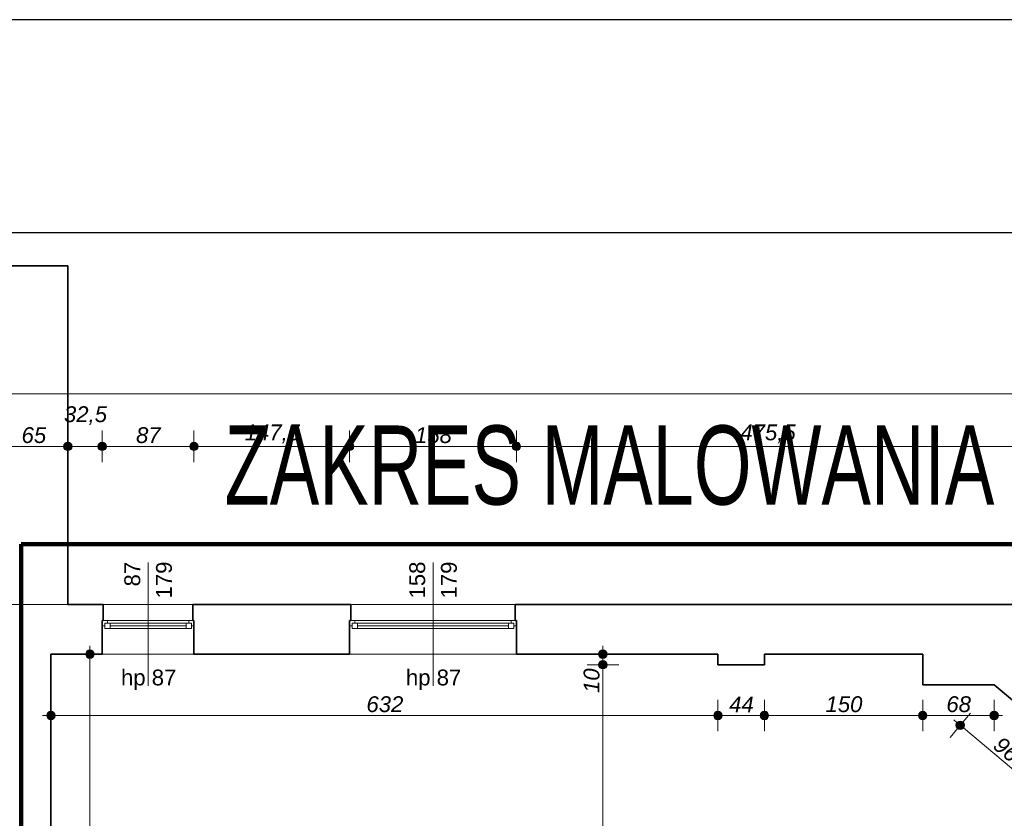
# Model space of a CAD drawing. Header units: millimetres. Extents: x -13944 to 84772, y -78836 to -35317.
# Tile 49 of 85: x 28488 to 37818, y -42889 to -35317. Entities that reach past the tile are written whole.
import ezdxf

# ---------------------------------------------------------------- set-up
doc = ezdxf.new("R2010")
doc.units = ezdxf.units.MM
doc.header["$MEASUREMENT"] = 0
for name, color, linetype, lineweight in [('0_Nr_pióra__3', 7, 'Continuous', 20), ('0_Nr_pióra__4', 7, 'Continuous', 25), ('Konstrukcja - Stropy_Nr_pióra__1', 7, 'Continuous', 0), ('Konstrukcja - Ściany zew_Nr_pióra__6', 7, 'Continuous', 35), ('Okna ArchiCADa_Nr_pióra__1', 7, 'Continuous', 0), ('Wymiarowanie - Ogólne_Nr_pióra__82', 114, 'Continuous', 13), ('Znaczniki okien ArchiCADa_Nr_pióra__1', 7, 'Continuous', 0), ('Znaczniki okien ArchiCADa_Nr_pióra__7', 7, 'Continuous', 70)]:
    doc.layers.add(name, color=color, linetype=linetype, lineweight=lineweight)
doc.layers.add('Wymiarowanie - Ogólne', color=7, linetype='Continuous')
doc.styles.add('GENERATED_STYLE_1', font='txt')
doc.styles.add('GENERATED_STYLE_3', font='txt')
doc.styles.add('GENERATED_STYLE_4', font='txt')
doc.dimstyles.new('GENERATED_STYLE__1', dxfattribs={"dimtxt": 150, "dimasz": 152, "dimexe": 0.18, "dimexo": 0, "dimgap": 0.09, "dimtad": 1, "dimlfac": 0.1, "dimzin": 0, "dimdsep": 46, "dimtxsty": 'GENERATED_STYLE_3', "dimblk": 'ARROWHEAD_11', "dimblk1": 'ARROWHEAD_11', "dimblk2": 'ARROWHEAD_11', "dimcen": 0.09, "dimclrd": 114, "dimclre": 114, "dimclrt": 114, "dimazin": 0, "dimtfac": 1, "dimtdec": 4, "dimtmove": 0, "dimatfit": 3, "dimfxl": 1, "dimtolj": 1, "dimtzin": 0, "dimarcsym": 0})
doc.dimstyles.new('GENERATED_STYLE__2', dxfattribs={"dimtxt": 150, "dimasz": 152, "dimexe": 0.18, "dimexo": 0, "dimgap": 0.09, "dimtad": 1, "dimtih": 1, "dimtoh": 1, "dimlfac": 0.1, "dimzin": 0, "dimdsep": 46, "dimtxsty": 'GENERATED_STYLE_3', "dimblk": 'ARROWHEAD_11', "dimblk1": 'ARROWHEAD_11', "dimblk2": 'ARROWHEAD_11', "dimcen": 0.09, "dimclrd": 114, "dimclre": 114, "dimclrt": 114, "dimazin": 0, "dimtfac": 1, "dimtdec": 4, "dimtmove": 0, "dimatfit": 3, "dimfxl": 1, "dimtolj": 1, "dimtzin": 0, "dimarcsym": 0})

# ---------------------------------------------------------------- blocks, each defined once
blk = doc.blocks.new('*D64')
at = {"layer": 'Wymiarowanie - Ogólne_Nr_pióra__82', "linetype": 'Continuous'}
for points in [[(28334.6, -39363), (28331.6, -39347.7), (28322.9, -39334.7), (28309.9, -39326), (28294.6, -39323), (28279.3, -39326), (28266.3, -39334.7), (28257.6, -39347.7), (28254.6, -39363), (28257.6, -39378.3), (28266.3, -39391.3), (28279.3, -39399.9), (28294.6, -39403), (28309.9, -39399.9), (28322.9, -39391.3), (28331.6, -39378.3)], [(28984.6, -39363), (28981.6, -39347.7), (28972.9, -39334.7), (28959.9, -39326), (28944.6, -39323), (28929.3, -39326), (28916.3, -39334.7), (28907.6, -39347.7), (28904.6, -39363), (28907.6, -39378.3), (28916.3, -39391.3), (28929.3, -39399.9), (28944.6, -39403), (28959.9, -39399.9), (28972.9, -39391.3), (28981.6, -39378.3)]]:
    blk.add_hatch(color=256, dxfattribs=at).paths.add_polyline_path(points)
for p, q in [((28294.6, -39323), (28294.6, -39213)), ((28944.6, -39323), (28944.6, -39213)), ((28334.6, -39363), (28904.6, -39363)), ((28294.6, -39513), (28294.6, -39403)), ((28944.6, -39513), (28944.6, -39403))]:
    blk.add_line(p, q, dxfattribs=at)
for centre in [(28294.6, -39363), (28944.6, -39363)]:
    blk.add_circle(centre, 40, dxfattribs=at)
at = {"layer": 'Wymiarowanie - Ogólne_Nr_pióra__82', "char_height": 150, "attachment_point": 7, "style": 'GENERATED_STYLE_3'}
for s, insert in [('\\A1;{\\fArial|b0|i1|c238|p38;32,5}', (28907.6, -39160.5)), ('\\A1;{\\fArial|b0|i1|c238|p38;65}', (28505.8, -39333))]:
    blk.add_mtext(s, dxfattribs=dict(at, insert=insert))
blk = doc.blocks.new('ARROWHEAD_11')
at = {"color": 0, "linetype": 'Continuous', "lineweight": 0}
blk.add_line((0, 0), (-1, 0), dxfattribs=at)
at = {"color": 0, "linetype": 'Continuous', "lineweight": 0, "const_width": 0.25, "flags": 128}
blk.add_lwpolyline([(-0.125, 0, 1), (0.125, 0, 1)], format="xyb", close=True, dxfattribs=at)
blk = doc.blocks.new('*D65')
at = {"layer": 'Wymiarowanie - Ogólne_Nr_pióra__82', "linetype": 'Continuous'}
for points in [[(28984.6, -39363), (28981.6, -39347.7), (28972.9, -39334.7), (28959.9, -39326), (28944.6, -39323), (28929.3, -39326), (28916.3, -39334.7), (28907.6, -39347.7), (28904.6, -39363), (28907.6, -39378.3), (28916.3, -39391.3), (28929.3, -39399.9), (28944.6, -39403), (28959.9, -39399.9), (28972.9, -39391.3), (28981.6, -39378.3)], [(29309.6, -39363), (29306.6, -39347.7), (29297.9, -39334.7), (29284.9, -39326), (29269.6, -39323), (29254.3, -39326), (29241.3, -39334.7), (29232.6, -39347.7), (29229.6, -39363), (29232.6, -39378.3), (29241.3, -39391.3), (29254.3, -39399.9), (29269.6, -39403), (29284.9, -39399.9), (29297.9, -39391.3), (29306.6, -39378.3)]]:
    blk.add_hatch(color=256, dxfattribs=at).paths.add_polyline_path(points)
for p, q in [((28944.6, -39323), (28944.6, -39213)), ((29269.6, -39323), (29269.6, -39213)), ((28984.6, -39363), (29229.6, -39363)), ((28944.6, -39513), (28944.6, -39403)), ((29269.6, -39513), (29269.6, -39403))]:
    blk.add_line(p, q, dxfattribs=at)
for centre in [(28944.6, -39363), (29269.6, -39363)]:
    blk.add_circle(centre, 40, dxfattribs=at)
blk = doc.blocks.new('*D66')
at = {"layer": 'Wymiarowanie - Ogólne_Nr_pióra__82', "linetype": 'Continuous'}
for points in [[(29309.6, -39363), (29306.6, -39347.7), (29297.9, -39334.7), (29284.9, -39326), (29269.6, -39323), (29254.3, -39326), (29241.3, -39334.7), (29232.6, -39347.7), (29229.6, -39363), (29232.6, -39378.3), (29241.3, -39391.3), (29254.3, -39399.9), (29269.6, -39403), (29284.9, -39399.9), (29297.9, -39391.3), (29306.6, -39378.3)], [(30179.6, -39363), (30176.6, -39347.7), (30167.9, -39334.7), (30154.9, -39326), (30139.6, -39323), (30124.3, -39326), (30111.3, -39334.7), (30102.6, -39347.7), (30099.6, -39363), (30102.6, -39378.3), (30111.3, -39391.3), (30124.3, -39399.9), (30139.6, -39403), (30154.9, -39399.9), (30167.9, -39391.3), (30176.6, -39378.3)]]:
    blk.add_hatch(color=256, dxfattribs=at).paths.add_polyline_path(points)
for p, q in [((29269.6, -39323), (29269.6, -39213)), ((30139.6, -39323), (30139.6, -39213)), ((29309.6, -39363), (30099.6, -39363)), ((29269.6, -39513), (29269.6, -39403)), ((30139.6, -39513), (30139.6, -39403))]:
    blk.add_line(p, q, dxfattribs=at)
for centre in [(29269.6, -39363), (30139.6, -39363)]:
    blk.add_circle(centre, 40, dxfattribs=at)
at = {"layer": 'Wymiarowanie - Ogólne_Nr_pióra__82', "insert": (29590.8, -39333), "char_height": 150, "attachment_point": 7, "style": 'GENERATED_STYLE_3'}
blk.add_mtext('\\A1;{\\fArial|b0|i1|c238|p38;87}', dxfattribs=at)
blk = doc.blocks.new('*D67')
at = {"layer": 'Wymiarowanie - Ogólne_Nr_pióra__82', "linetype": 'Continuous'}
for points in [[(30179.6, -39363), (30176.6, -39347.7), (30167.9, -39334.7), (30154.9, -39326), (30139.6, -39323), (30124.3, -39326), (30111.3, -39334.7), (30102.6, -39347.7), (30099.6, -39363), (30102.6, -39378.3), (30111.3, -39391.3), (30124.3, -39399.9), (30139.6, -39403), (30154.9, -39399.9), (30167.9, -39391.3), (30176.6, -39378.3)], [(31654.6, -39363), (31651.5, -39347.7), (31642.9, -39334.7), (31629.9, -39326), (31614.6, -39323), (31599.3, -39326), (31586.3, -39334.7), (31577.6, -39347.7), (31574.6, -39363), (31577.6, -39378.3), (31586.3, -39391.3), (31599.3, -39399.9), (31614.6, -39403), (31629.9, -39399.9), (31642.9, -39391.3), (31651.5, -39378.3)]]:
    blk.add_hatch(color=256, dxfattribs=at).paths.add_polyline_path(points)
for p, q in [((30139.6, -39323), (30139.6, -39213)), ((31614.6, -39323), (31614.6, -39213)), ((30179.6, -39363), (31574.6, -39363)), ((30139.6, -39513), (30139.6, -39403)), ((31614.6, -39513), (31614.6, -39403))]:
    blk.add_line(p, q, dxfattribs=at)
for centre in [(30139.6, -39363), (31614.6, -39363)]:
    blk.add_circle(centre, 40, dxfattribs=at)
at = {"layer": 'Wymiarowanie - Ogólne_Nr_pióra__82', "insert": (30620.6, -39333), "char_height": 150, "attachment_point": 7, "style": 'GENERATED_STYLE_3'}
blk.add_mtext('\\A1;{\\fArial|b0|i1|c238|p38;147,5}', dxfattribs=at)
blk = doc.blocks.new('*D68')
at = {"layer": 'Wymiarowanie - Ogólne_Nr_pióra__82', "linetype": 'Continuous'}
for points in [[(31654.6, -39363), (31651.5, -39347.7), (31642.9, -39334.7), (31629.9, -39326), (31614.6, -39323), (31599.3, -39326), (31586.3, -39334.7), (31577.6, -39347.7), (31574.6, -39363), (31577.6, -39378.3), (31586.3, -39391.3), (31599.3, -39399.9), (31614.6, -39403), (31629.9, -39399.9), (31642.9, -39391.3), (31651.5, -39378.3)], [(33234.6, -39363), (33231.5, -39347.7), (33222.9, -39334.7), (33209.9, -39326), (33194.6, -39323), (33179.3, -39326), (33166.3, -39334.7), (33157.6, -39347.7), (33154.6, -39363), (33157.6, -39378.3), (33166.3, -39391.3), (33179.3, -39399.9), (33194.6, -39403), (33209.9, -39399.9), (33222.9, -39391.3), (33231.5, -39378.3)]]:
    blk.add_hatch(color=256, dxfattribs=at).paths.add_polyline_path(points)
for p, q in [((31614.6, -39323), (31614.6, -39213)), ((33194.6, -39323), (33194.6, -39213)), ((31654.6, -39363), (33154.6, -39363)), ((31614.6, -39513), (31614.6, -39403)), ((33194.6, -39513), (33194.6, -39403))]:
    blk.add_line(p, q, dxfattribs=at)
for centre in [(31614.6, -39363), (33194.6, -39363)]:
    blk.add_circle(centre, 40, dxfattribs=at)
at = {"layer": 'Wymiarowanie - Ogólne_Nr_pióra__82', "insert": (32233.8, -39333), "char_height": 150, "attachment_point": 7, "style": 'GENERATED_STYLE_3'}
blk.add_mtext('\\A1;{\\fArial|b0|i1|c238|p38;158}', dxfattribs=at)
blk = doc.blocks.new('*D69')
at = {"layer": 'Wymiarowanie - Ogólne_Nr_pióra__82', "linetype": 'Continuous'}
for points in [[(33234.6, -39363), (33231.5, -39347.7), (33222.9, -39334.7), (33209.9, -39326), (33194.6, -39323), (33179.3, -39326), (33166.3, -39334.7), (33157.6, -39347.7), (33154.6, -39363), (33157.6, -39378.3), (33166.3, -39391.3), (33179.3, -39399.9), (33194.6, -39403), (33209.9, -39399.9), (33222.9, -39391.3), (33231.5, -39378.3)], [(37991.5, -39363), (37988.5, -39347.7), (37979.8, -39334.7), (37966.8, -39326), (37951.5, -39323), (37936.2, -39326), (37923.2, -39334.7), (37914.6, -39347.7), (37911.5, -39363), (37914.6, -39378.3), (37923.2, -39391.3), (37936.2, -39399.9), (37951.5, -39403), (37966.8, -39399.9), (37979.8, -39391.3), (37988.5, -39378.3)]]:
    blk.add_hatch(color=256, dxfattribs=at).paths.add_polyline_path(points)
for p, q in [((33194.6, -39323), (33194.6, -39213)), ((37951.5, -39323), (37951.5, -39213)), ((33234.6, -39363), (37911.5, -39363)), ((37991.5, -39363), (38031.5, -39363)), ((33194.6, -39513), (33194.6, -39403)), ((37951.5, -39513), (37951.5, -39403))]:
    blk.add_line(p, q, dxfattribs=at)
for centre in [(33194.6, -39363), (37951.5, -39363)]:
    blk.add_circle(centre, 40, dxfattribs=at)
at = {"layer": 'Wymiarowanie - Ogólne_Nr_pióra__82', "insert": (35316.6, -39333), "char_height": 150, "attachment_point": 7, "style": 'GENERATED_STYLE_3'}
blk.add_mtext('\\A1;{\\fArial|b0|i1|c238|p38;475,5}', dxfattribs=at)
blk = doc.blocks.new('*D99')
at = {"layer": 'Wymiarowanie - Ogólne_Nr_pióra__82', "linetype": 'Continuous'}
for points in [[(2204.6, -38863), (2201.6, -38847.7), (2192.9, -38834.7), (2179.9, -38826), (2164.6, -38823), (2149.3, -38826), (2136.3, -38834.7), (2127.6, -38847.7), (2124.6, -38863), (2127.6, -38878.3), (2136.3, -38891.3), (2149.3, -38899.9), (2164.6, -38903), (2179.9, -38899.9), (2192.9, -38891.3), (2201.6, -38878.3)], [(37991.5, -38863), (37988.5, -38847.7), (37979.8, -38834.7), (37966.8, -38826), (37951.5, -38823), (37936.2, -38826), (37923.2, -38834.7), (37914.6, -38847.7), (37911.5, -38863), (37914.6, -38878.3), (37923.2, -38891.3), (37936.2, -38899.9), (37951.5, -38903), (37966.8, -38899.9), (37979.8, -38891.3), (37988.5, -38878.3)]]:
    blk.add_hatch(color=256, dxfattribs=at).paths.add_polyline_path(points)
for p, q in [((2164.6, -38823), (2164.6, -38713)), ((37951.5, -38823), (37951.5, -38713)), ((2084.6, -38863), (2124.6, -38863)), ((2164.6, -39013), (2164.6, -38903)), ((2204.6, -38863), (37911.5, -38863)), ((37951.5, -39013), (37951.5, -38903)), ((37991.5, -38863), (38031.5, -38863))]:
    blk.add_line(p, q, dxfattribs=at)
for centre in [(2164.6, -38863), (37951.5, -38863)]:
    blk.add_circle(centre, 40, dxfattribs=at)
at = {"layer": 'Wymiarowanie - Ogólne_Nr_pióra__82', "insert": (19715.9, -38833), "char_height": 150, "attachment_point": 7, "style": 'GENERATED_STYLE_3'}
blk.add_mtext('\\A1;{\\fArial|b0|i1|c238|p38;3 578,5}', dxfattribs=at)
blk = doc.blocks.new('*D128')
at = {"layer": 'Wymiarowanie - Ogólne_Nr_pióra__82', "linetype": 'Continuous'}
for points in [[(28824.6, -41913.9), (28821.6, -41898.6), (28812.9, -41885.6), (28799.9, -41876.9), (28784.6, -41873.9), (28769.3, -41876.9), (28756.3, -41885.6), (28747.6, -41898.6), (28744.6, -41913.9), (28747.6, -41929.2), (28756.3, -41942.2), (28769.3, -41950.8), (28784.6, -41953.9), (28799.9, -41950.8), (28812.9, -41942.2), (28821.6, -41929.2)], [(35144.6, -41913.9), (35141.5, -41898.6), (35132.9, -41885.6), (35119.9, -41876.9), (35104.6, -41873.9), (35089.3, -41876.9), (35076.3, -41885.6), (35067.6, -41898.6), (35064.6, -41913.9), (35067.6, -41929.2), (35076.3, -41942.2), (35089.3, -41950.8), (35104.6, -41953.9), (35119.9, -41950.8), (35132.9, -41942.2), (35141.5, -41929.2)]]:
    blk.add_hatch(color=256, dxfattribs=at).paths.add_polyline_path(points)
for p, q in [((28784.6, -41873.9), (28784.6, -41763.9)), ((35104.6, -41873.9), (35104.6, -41763.9)), ((28704.6, -41913.9), (28744.6, -41913.9)), ((28784.6, -42063.9), (28784.6, -41953.9)), ((28824.6, -41913.9), (35064.6, -41913.9)), ((35104.6, -42063.9), (35104.6, -41953.9))]:
    blk.add_line(p, q, dxfattribs=at)
for centre in [(28784.6, -41913.9), (35104.6, -41913.9)]:
    blk.add_circle(centre, 40, dxfattribs=at)
at = {"layer": 'Wymiarowanie - Ogólne_Nr_pióra__82', "insert": (31773.8, -41883.9), "char_height": 150, "attachment_point": 7, "style": 'GENERATED_STYLE_3'}
blk.add_mtext('\\A1;{\\fArial|b0|i1|c238|p38;632}', dxfattribs=at)
blk = doc.blocks.new('*D129')
at = {"layer": 'Wymiarowanie - Ogólne_Nr_pióra__82', "linetype": 'Continuous'}
for points in [[(35144.6, -41913.9), (35141.5, -41898.6), (35132.9, -41885.6), (35119.9, -41876.9), (35104.6, -41873.9), (35089.3, -41876.9), (35076.3, -41885.6), (35067.6, -41898.6), (35064.6, -41913.9), (35067.6, -41929.2), (35076.3, -41942.2), (35089.3, -41950.8), (35104.6, -41953.9), (35119.9, -41950.8), (35132.9, -41942.2), (35141.5, -41929.2)], [(35584.6, -41913.9), (35581.5, -41898.6), (35572.9, -41885.6), (35559.9, -41876.9), (35544.6, -41873.9), (35529.3, -41876.9), (35516.3, -41885.6), (35507.6, -41898.6), (35504.6, -41913.9), (35507.6, -41929.2), (35516.3, -41942.2), (35529.3, -41950.8), (35544.6, -41953.9), (35559.9, -41950.8), (35572.9, -41942.2), (35581.5, -41929.2)]]:
    blk.add_hatch(color=256, dxfattribs=at).paths.add_polyline_path(points)
for p, q in [((35104.6, -41873.9), (35104.6, -41763.9)), ((35544.6, -41873.9), (35544.6, -41763.9)), ((35104.6, -42063.9), (35104.6, -41953.9)), ((35144.6, -41913.9), (35504.6, -41913.9)), ((35544.6, -42063.9), (35544.6, -41953.9))]:
    blk.add_line(p, q, dxfattribs=at)
for centre in [(35104.6, -41913.9), (35544.6, -41913.9)]:
    blk.add_circle(centre, 40, dxfattribs=at)
at = {"layer": 'Wymiarowanie - Ogólne_Nr_pióra__82', "insert": (35210.8, -41883.9), "char_height": 150, "attachment_point": 7, "style": 'GENERATED_STYLE_3'}
blk.add_mtext('\\A1;{\\fArial|b0|i1|c238|p38;44}', dxfattribs=at)
blk = doc.blocks.new('*D130')
at = {"layer": 'Wymiarowanie - Ogólne_Nr_pióra__82', "linetype": 'Continuous'}
for points in [[(35584.6, -41913.9), (35581.5, -41898.6), (35572.9, -41885.6), (35559.9, -41876.9), (35544.6, -41873.9), (35529.3, -41876.9), (35516.3, -41885.6), (35507.6, -41898.6), (35504.6, -41913.9), (35507.6, -41929.2), (35516.3, -41942.2), (35529.3, -41950.8), (35544.6, -41953.9), (35559.9, -41950.8), (35572.9, -41942.2), (35581.5, -41929.2)], [(37084.6, -41913.9), (37081.5, -41898.6), (37072.9, -41885.6), (37059.9, -41876.9), (37044.6, -41873.9), (37029.3, -41876.9), (37016.3, -41885.6), (37007.6, -41898.6), (37004.6, -41913.9), (37007.6, -41929.2), (37016.3, -41942.2), (37029.3, -41950.8), (37044.6, -41953.9), (37059.9, -41950.8), (37072.9, -41942.2), (37081.5, -41929.2)]]:
    blk.add_hatch(color=256, dxfattribs=at).paths.add_polyline_path(points)
for p, q in [((35544.6, -41873.9), (35544.6, -41763.9)), ((37044.6, -41873.9), (37044.6, -41763.9)), ((35544.6, -42063.9), (35544.6, -41953.9)), ((35584.6, -41913.9), (37004.6, -41913.9)), ((37044.6, -42063.9), (37044.6, -41953.9))]:
    blk.add_line(p, q, dxfattribs=at)
for centre in [(35544.6, -41913.9), (37044.6, -41913.9)]:
    blk.add_circle(centre, 40, dxfattribs=at)
at = {"layer": 'Wymiarowanie - Ogólne_Nr_pióra__82', "insert": (36123.8, -41883.9), "char_height": 150, "attachment_point": 7, "style": 'GENERATED_STYLE_3'}
blk.add_mtext('\\A1;{\\fArial|b0|i1|c238|p38;150}', dxfattribs=at)
blk = doc.blocks.new('*D131')
at = {"layer": 'Wymiarowanie - Ogólne_Nr_pióra__82', "linetype": 'Continuous'}
for points in [[(37084.6, -41913.9), (37081.5, -41898.6), (37072.9, -41885.6), (37059.9, -41876.9), (37044.6, -41873.9), (37029.3, -41876.9), (37016.3, -41885.6), (37007.6, -41898.6), (37004.6, -41913.9), (37007.6, -41929.2), (37016.3, -41942.2), (37029.3, -41950.8), (37044.6, -41953.9), (37059.9, -41950.8), (37072.9, -41942.2), (37081.5, -41929.2)], [(37761.6, -41913.9), (37758.6, -41898.6), (37749.9, -41885.6), (37737, -41876.9), (37721.6, -41873.9), (37706.3, -41876.9), (37693.4, -41885.6), (37684.7, -41898.6), (37681.6, -41913.9), (37684.7, -41929.2), (37693.4, -41942.2), (37706.3, -41950.8), (37721.6, -41953.9), (37737, -41950.8), (37749.9, -41942.2), (37758.6, -41929.2)]]:
    blk.add_hatch(color=256, dxfattribs=at).paths.add_polyline_path(points)
for p, q in [((37044.6, -41873.9), (37044.6, -41763.9)), ((37721.6, -41873.9), (37721.6, -41763.9)), ((37044.6, -42063.9), (37044.6, -41953.9)), ((37084.6, -41913.9), (37681.6, -41913.9)), ((37721.6, -42063.9), (37721.6, -41953.9)), ((37761.6, -41913.9), (37801.6, -41913.9))]:
    blk.add_line(p, q, dxfattribs=at)
for centre in [(37044.6, -41913.9), (37721.6, -41913.9)]:
    blk.add_circle(centre, 40, dxfattribs=at)
at = {"layer": 'Wymiarowanie - Ogólne_Nr_pióra__82', "insert": (37269.3, -41883.9), "char_height": 150, "attachment_point": 7, "style": 'GENERATED_STYLE_3'}
blk.add_mtext('\\A1;{\\fArial|b0|i1|c238|p38;68}', dxfattribs=at)
blk = doc.blocks.new('*D132')
at = {"layer": 'Wymiarowanie - Ogólne_Nr_pióra__82', "linetype": 'Continuous'}
for points in [[(29193.4, -41333), (29190.3, -41317.7), (29181.7, -41304.7), (29168.7, -41296), (29153.4, -41293), (29138.1, -41296), (29125.1, -41304.7), (29116.4, -41317.7), (29113.4, -41333), (29116.4, -41348.3), (29125.1, -41361.3), (29138.1, -41369.9), (29153.4, -41373), (29168.7, -41369.9), (29181.7, -41361.3), (29190.3, -41348.3)], [(29193.4, -48473), (29190.3, -48457.7), (29181.7, -48444.7), (29168.7, -48436), (29153.4, -48433), (29138.1, -48436), (29125.1, -48444.7), (29116.4, -48457.7), (29113.4, -48473), (29116.4, -48488.3), (29125.1, -48501.3), (29138.1, -48509.9), (29153.4, -48513), (29168.7, -48509.9), (29181.7, -48501.3), (29190.3, -48488.3)]]:
    blk.add_hatch(color=256, dxfattribs=at).paths.add_polyline_path(points)
for p, q in [((29153.4, -41293), (29153.4, -41253)), ((29113.4, -41333), (29003.4, -41333)), ((29153.4, -48433), (29153.4, -41373)), ((29303.4, -41333), (29193.4, -41333)), ((29113.4, -48473), (29003.4, -48473)), ((29153.4, -48553), (29153.4, -48513)), ((29303.4, -48473), (29193.4, -48473))]:
    blk.add_line(p, q, dxfattribs=at)
for centre in [(29153.4, -41333), (29153.4, -48473)]:
    blk.add_circle(centre, 40, dxfattribs=at)
at = {"layer": 'Wymiarowanie - Ogólne_Nr_pióra__82', "insert": (29123.4, -45073.7), "char_height": 150, "attachment_point": 7, "rotation": 90, "style": 'GENERATED_STYLE_3'}
blk.add_mtext('\\A1;{\\fArial|b0|i1|c238|p38;714}', dxfattribs=at)
blk = doc.blocks.new('*D138')
at = {"layer": 'Wymiarowanie - Ogólne_Nr_pióra__82', "linetype": 'Continuous'}
for points in [[(34054, -41433), (34051, -41417.7), (34042.3, -41404.7), (34029.3, -41396), (34014, -41393), (33998.7, -41396), (33985.7, -41404.7), (33977.1, -41417.7), (33974, -41433), (33977.1, -41448.3), (33985.7, -41461.3), (33998.7, -41469.9), (34014, -41473), (34029.3, -41469.9), (34042.3, -41461.3), (34051, -41448.3)], [(34054, -47873), (34051, -47857.7), (34042.3, -47844.7), (34029.3, -47836), (34014, -47833), (33998.7, -47836), (33985.7, -47844.7), (33977.1, -47857.7), (33974, -47873), (33977.1, -47888.3), (33985.7, -47901.3), (33998.7, -47909.9), (34014, -47913), (34029.3, -47909.9), (34042.3, -47901.3), (34051, -47888.3)]]:
    blk.add_hatch(color=256, dxfattribs=at).paths.add_polyline_path(points)
for p, q in [((33974, -41433), (33864, -41433)), ((34014, -47833), (34014, -41473)), ((34164, -41433), (34054, -41433)), ((33974, -47873), (33864, -47873)), ((34164, -47873), (34054, -47873))]:
    blk.add_line(p, q, dxfattribs=at)
for centre in [(34014, -41433), (34014, -47873)]:
    blk.add_circle(centre, 40, dxfattribs=at)
at = {"layer": 'Wymiarowanie - Ogólne_Nr_pióra__82', "char_height": 150, "attachment_point": 7, "rotation": 90, "style": 'GENERATED_STYLE_3'}
for s, insert in [('\\A1;{\\fArial|b0|i1|c238|p38;10}', (33984, -41700.6)), ('\\A1;{\\fArial|b0|i1|c238|p38;644}', (33984, -44937.6))]:
    blk.add_mtext(s, dxfattribs=dict(at, insert=insert))
blk = doc.blocks.new('*D139')
at = {"layer": 'Wymiarowanie - Ogólne_Nr_pióra__82', "linetype": 'Continuous'}
for points in [[(34054, -41333), (34051, -41317.7), (34042.3, -41304.7), (34029.3, -41296), (34014, -41293), (33998.7, -41296), (33985.7, -41304.7), (33977.1, -41317.7), (33974, -41333), (33977.1, -41348.3), (33985.7, -41361.3), (33998.7, -41369.9), (34014, -41373), (34029.3, -41369.9), (34042.3, -41361.3), (34051, -41348.3)], [(34054, -41433), (34051, -41417.7), (34042.3, -41404.7), (34029.3, -41396), (34014, -41393), (33998.7, -41396), (33985.7, -41404.7), (33977.1, -41417.7), (33974, -41433), (33977.1, -41448.3), (33985.7, -41461.3), (33998.7, -41469.9), (34014, -41473), (34029.3, -41469.9), (34042.3, -41461.3), (34051, -41448.3)]]:
    blk.add_hatch(color=256, dxfattribs=at).paths.add_polyline_path(points)
for p, q in [((34014, -41293), (34014, -41253)), ((33974, -41333), (33864, -41333)), ((34014, -41393), (34014, -41373)), ((34164, -41333), (34054, -41333)), ((33974, -41433), (33864, -41433)), ((34164, -41433), (34054, -41433))]:
    blk.add_line(p, q, dxfattribs=at)
for centre in [(34014, -41333), (34014, -41433)]:
    blk.add_circle(centre, 40, dxfattribs=at)
blk = doc.blocks.new('*D142')
at = {"layer": 'Wymiarowanie - Ogólne_Nr_pióra__82', "linetype": 'Continuous'}
for points in [[(37440, -42006.5), (37436.9, -41991.2), (37428.3, -41978.2), (37415.3, -41969.5), (37400, -41966.5), (37384.7, -41969.5), (37371.7, -41978.2), (37363, -41991.2), (37360, -42006.5), (37363, -42021.8), (37371.7, -42034.8), (37384.7, -42043.4), (37400, -42046.5), (37415.3, -42043.4), (37428.3, -42034.8), (37436.9, -42021.8)], [(38176.4, -42624.2), (38173.4, -42608.9), (38164.7, -42595.9), (38151.7, -42587.2), (38136.4, -42584.2), (38121.1, -42587.2), (38108.1, -42595.9), (38099.4, -42608.9), (38096.4, -42624.2), (38099.4, -42639.5), (38108.1, -42652.5), (38121.1, -42661.2), (38136.4, -42664.2), (38151.7, -42661.2), (38164.7, -42652.5), (38173.4, -42639.5)]]:
    blk.add_hatch(color=256, dxfattribs=at).paths.add_polyline_path(points)
for p, q in [((37425.7, -41975.8), (37496.4, -41891.5)), ((37338.7, -41955.1), (37369.3, -41980.8)), ((37303.6, -42121.4), (37374.3, -42037.1)), ((37430.6, -42032.2), (38105.8, -42598.5)), ((38162.1, -42593.5), (38232.8, -42509.3)), ((38040, -42739.1), (38110.7, -42654.8))]:
    blk.add_line(p, q, dxfattribs=at)
blk.add_circle((37400, -42006.5), 40, dxfattribs=at)
at = {"layer": 'Wymiarowanie - Ogólne_Nr_pióra__82', "insert": (37700.3, -42219.2), "char_height": 150, "attachment_point": 7, "rotation": 320.00979, "style": 'GENERATED_STYLE_3'}
blk.add_mtext('\\A1;{\\fArial|b0|i1|c238|p38;96}', dxfattribs=at)

msp = doc.modelspace()

# ---------------------------------------------------------------- linework, layer by layer
at = {"color": 10, "lineweight": 106}
msp.add_lwpolyline([(28501.6, -40291.244), (28501.6, -48964.437), (38391.459, -48964.437), (40734.91, -50815.811), (44679.434, -45978.869), (38056.85, -40291.244), (28501.6, -40291.244)], close=True, dxfattribs=at)
at = {"layer": '0_Nr_pióra__4', "linetype": 'Continuous', "flags": 128}
for points in [[(84771.934, -35317.498), (-13943.569, -35317.498), (-13943.569, -78836.041), (84771.934, -78836.041)], [(-9110.033, -37336.041), (84271.934, -37336.041), (84271.934, -78336.041), (-9110.033, -78336.041)]]:
    msp.add_lwpolyline(points, close=True, dxfattribs=at)
at = {"layer": 'Konstrukcja - Stropy_Nr_pióra__1', "linetype": 'Continuous', "flags": 128}
msp.add_lwpolyline([(2164.596, -62391.747), (2164.596, -66752.955), (28418.016, -66749.91), (28418.016, -62684.566), (51525.096, -62684.566), (55044.372, -65629.384), (57269.596, -65629.126), (57269.596, -65629.384), (60264.596, -65629.384), (60264.596, -59579.384), (37951.507, -40862.978), (28294.596, -40862.978), (28294.596, -47992.978), (2164.596, -47992.978), (2164.596, -58010.641)], close=True, dxfattribs=at)
at = {"layer": 'Konstrukcja - Ściany zew_Nr_pióra__6', "linetype": 'Continuous'}
for p, q in [((29279.596, -40862.978), (29279.596, -41012.978)), ((30129.596, -40862.978), (30129.596, -41012.978)), ((31624.585, -40862.978), (31624.585, -41012.978)), ((33184.585, -40862.978), (33184.585, -41012.978)), ((29279.596, -41012.978), (29269.596, -41012.978)), ((29269.596, -41012.978), (29269.596, -41062.978)), ((30129.596, -41012.978), (30139.596, -41012.978)), ((30139.596, -41012.978), (30139.596, -41062.978)), ((31624.585, -41012.978), (31614.585, -41012.978)), ((31614.585, -41012.978), (31614.585, -41062.978)), ((33184.585, -41012.978), (33194.585, -41012.978)), ((33194.585, -41012.978), (33194.585, -41062.978)), ((29269.596, -41062.978), (29269.596, -41332.978)), ((30139.596, -41062.978), (30139.596, -41332.978)), ((31614.585, -41062.978), (31614.585, -41332.978)), ((33194.585, -41062.978), (33194.585, -41332.978))]:
    msp.add_line(p, q, dxfattribs=at)
at = {"layer": 'Konstrukcja - Ściany zew_Nr_pióra__6', "linetype": 'Continuous', "flags": 128}
for points in [[(28944.596, -37650.678), (28294.596, -37650.678)], [(28944.596, -40862.978), (28944.596, -37650.678)], [(29279.596, -40862.978), (28944.596, -40862.978)], [(31624.585, -40862.978), (30129.596, -40862.978)], [(35104.585, -40862.978), (33184.585, -40862.978)], [(35544.585, -40862.978), (35104.585, -40862.978)], [(37044.585, -40862.978), (35544.585, -40862.978)], [(37951.507, -40862.978), (37044.585, -40862.978)], [(28784.596, -41332.978), (28944.596, -41332.978)], [(28784.596, -47992.978), (28784.596, -41332.978)], [(28944.596, -41332.978), (29269.596, -41332.978)], [(30139.596, -41332.978), (31614.585, -41332.978)], [(33194.585, -41332.978), (35104.585, -41332.978)], [(35104.585, -41332.978), (35104.585, -41432.978)], [(35544.585, -41332.978), (37044.585, -41332.978)], [(35544.585, -41432.978), (35544.585, -41332.978)], [(37044.585, -41332.978), (37044.585, -41622.978)], [(35104.585, -41432.978), (35544.585, -41432.978)], [(37044.585, -41622.978), (37721.645, -41622.978)], [(37721.645, -41622.978), (38458.077, -42240.704)]]:
    msp.add_lwpolyline(points, dxfattribs=at)
at = {"layer": 'Okna ArchiCADa_Nr_pióra__1', "linetype": 'Continuous'}
for p, q in [((30129.596, -40862.978), (29279.596, -40862.978)), ((33184.585, -40862.978), (31624.585, -40862.978)), ((29269.596, -41012.978), (29319.596, -41012.978)), ((29269.596, -41012.978), (29269.596, -41062.978)), ((29279.596, -41012.978), (29269.596, -41012.978)), ((29319.596, -41037.978), (29294.596, -41037.978)), ((29294.596, -41037.978), (29294.596, -41062.978)), ((29294.596, -41037.978), (29344.596, -41037.978)), ((29294.596, -41087.978), (29294.596, -41037.978)), ((29319.596, -41012.978), (29319.596, -41037.978)), ((29319.596, -41012.978), (30089.596, -41012.978)), ((29344.596, -41037.978), (29344.596, -41087.978)), ((29344.596, -41037.978), (30064.596, -41037.978)), ((30064.596, -41087.978), (30064.596, -41037.978)), ((30064.596, -41037.978), (30114.596, -41037.978)), ((30089.596, -41037.978), (30089.596, -41012.978)), ((30089.596, -41012.978), (30139.596, -41012.978)), ((30114.596, -41037.978), (30089.596, -41037.978)), ((30114.596, -41062.978), (30114.596, -41037.978)), ((30114.596, -41037.978), (30114.596, -41087.978)), ((30129.596, -41012.978), (30139.596, -41012.978)), ((30139.596, -41012.978), (30139.596, -41062.978)), ((31614.585, -41012.978), (31664.585, -41012.978)), ((31614.585, -41012.978), (31614.585, -41062.978)), ((31624.585, -41012.978), (31614.585, -41012.978)), ((31664.585, -41037.978), (31639.585, -41037.978)), ((31639.585, -41037.978), (31639.585, -41062.978)), ((31639.585, -41037.978), (31689.585, -41037.978)), ((31639.585, -41087.978), (31639.585, -41037.978)), ((31664.585, -41012.978), (31664.585, -41037.978)), ((31664.585, -41012.978), (33144.585, -41012.978)), ((31689.585, -41037.978), (31689.585, -41087.978)), ((31689.585, -41037.978), (33119.585, -41037.978)), ((33119.585, -41087.978), (33119.585, -41037.978)), ((33119.585, -41037.978), (33169.585, -41037.978)), ((33144.585, -41037.978), (33144.585, -41012.978)), ((33144.585, -41012.978), (33194.585, -41012.978)), ((33169.585, -41037.978), (33144.585, -41037.978)), ((33169.585, -41062.978), (33169.585, -41037.978)), ((33169.585, -41037.978), (33169.585, -41087.978)), ((33184.585, -41012.978), (33194.585, -41012.978)), ((33194.585, -41012.978), (33194.585, -41062.978)), ((29294.596, -41062.978), (29269.596, -41062.978)), ((29344.596, -41087.978), (29294.596, -41087.978)), ((30064.596, -41062.978), (29344.596, -41062.978)), ((30064.596, -41087.978), (29344.596, -41087.978)), ((30064.596, -41087.978), (29344.596, -41087.978)), ((30114.596, -41087.978), (30064.596, -41087.978)), ((30139.596, -41062.978), (30114.596, -41062.978)), ((31639.585, -41062.978), (31614.585, -41062.978)), ((31689.585, -41087.978), (31639.585, -41087.978)), ((33119.585, -41062.978), (31689.585, -41062.978)), ((33119.585, -41087.978), (31689.585, -41087.978)), ((33119.585, -41087.978), (31689.585, -41087.978)), ((33169.585, -41087.978), (33119.585, -41087.978)), ((33194.585, -41062.978), (33169.585, -41062.978)), ((30139.596, -41332.978), (29269.596, -41332.978)), ((33194.585, -41332.978), (31614.585, -41332.978))]:
    msp.add_line(p, q, dxfattribs=at)
at = {"layer": 'Znaczniki okien ArchiCADa_Nr_pióra__1', "linetype": 'Continuous'}
for p, q in [((29704.596, -40462.978), (29704.596, -41632.978)), ((32404.585, -40462.978), (32404.585, -41632.978))]:
    msp.add_line(p, q, dxfattribs=at)

# ---------------------------------------------------------------- texts
at = {"layer": '0_Nr_pióra__3', "linetype": 'Continuous', "insert": (34076.547, -39164.696), "char_height": 750, "attachment_point": 2, "style": 'GENERATED_STYLE_4'}
msp.add_mtext('{\\A1;\\W0.7;\\C10;ZAKRES MALOWANIA}', dxfattribs=at)
at = {"layer": 'Znaczniki okien ArchiCADa_Nr_pióra__7', "char_height": 150, "attachment_point": 7, "rotation": 90, "style": 'GENERATED_STYLE_1'}
for s, insert in [('\\A1;{\\fArial|b0|i0|c238|p38;87}', (29632.065, -40690.636)), ('\\A1;{\\fArial|b0|i0|c238|p38;179}', (29932.065, -40804.464)), ('\\A1;{\\fArial|b0|i0|c238|p38;158}', (32332.053, -40804.464)), ('\\A1;{\\fArial|b0|i0|c238|p38;179}', (32632.053, -40804.464))]:
    msp.add_mtext(s, dxfattribs=dict(at, insert=insert))
at = {"layer": 'Znaczniki okien ArchiCADa_Nr_pióra__7', "char_height": 150, "attachment_point": 7, "style": 'GENERATED_STYLE_1'}
for insert in [(29448.139, -41673.812), (32148.127, -41673.812)]:
    msp.add_mtext('\\A1;{\\fArial|b0|i0|c238|p38;hp 87}', dxfattribs=dict(at, insert=insert))

# ---------------------------------------------------------------- dimensions: what is measured, and where the dimension line sits
at = {"layer": 'Wymiarowanie - Ogólne', "color": 114, "linetype": 'Continuous', "lineweight": 13}
for base, p1, p2, picture, middle in [((28944.596, -39362.978), (28294.596, -46492.978), (28944.596, -36150.678), '*D64', (28619.596, -39257.978)), ((29269.596, -39362.978), (28944.596, -36150.678), (29269.596, -40862.978), '*D65', (29107.096, -39085.478)), ((30139.596, -39362.978), (29269.596, -40862.978), (30139.596, -40862.978), '*D66', (29704.596, -39257.978)), ((31614.585, -39362.978), (30139.596, -40862.978), (31614.585, -40862.978), '*D67', (30877.091, -39257.978)), ((33194.585, -39362.978), (31614.585, -40862.978), (33194.585, -40862.978), '*D68', (32404.585, -39257.978)), ((35104.585, -41913.881), (28784.596, -41332.978), (35104.585, -41432.978), '*D128', (31944.591, -41808.881)), ((37044.585, -41913.881), (35544.585, -41432.978), (37044.585, -41332.978), '*D130', (36294.585, -41808.881)), ((35544.585, -41913.881), (35104.585, -41432.978), (35544.585, -41432.978), '*D129', (35324.585, -41808.881))]:
    dim = msp.add_linear_dim(base=base, p1=p1, p2=p2, dimstyle='GENERATED_STYLE__2', dxfattribs=at)
    dim.commit()
    dim.dimension.update_dxf_attribs({"geometry": picture, "text_midpoint": middle, "dimtype": 160})
for base, p1, p2, text, picture, middle in [((37951.507, -38862.968), (2164.596, -48310.378), (37951.507, -41180.378), '3 578,5', '*D99', (20058.052, -38757.968)), ((37951.507, -39362.978), (33194.585, -40862.978), (37951.507, -39362.978), '475,5', '*D69', (35573.046, -39257.978)), ((37721.645, -41913.881), (37044.585, -41332.978), (37721.645, -41622.978), '68', '*D131', (37383.115, -41808.881))]:
    dim = msp.add_linear_dim(base=base, p1=p1, p2=p2, text=text, dimstyle='GENERATED_STYLE__2', dxfattribs=at)
    dim.commit()
    dim.dimension.update_dxf_attribs({"geometry": picture, "text_midpoint": middle, "dimtype": 160})
for base, p1, p2, picture, middle in [((29153.389, -41332.978), (28784.596, -48472.978), (28784.596, -41332.978), '*D132', (29048.389, -44902.978)), ((34014.017, -41332.978), (35104.585, -41432.978), (34243.628, -41332.978), '*D139', (33909.017, -41586.807)), ((34014.017, -41432.978), (34170.098, -47872.978), (35104.585, -41432.978), '*D138', (33909.017, -44766.807))]:
    dim = msp.add_linear_dim(base=base, p1=p1, p2=p2, angle=90, dimstyle='GENERATED_STYLE__1', dxfattribs=at)
    dim.commit()
    dim.dimension.update_dxf_attribs({"geometry": picture, "text_midpoint": middle, "dimtype": 160, "text_rotation": 90})
dim = msp.add_linear_dim(base=(38136.401, -42624.195), p1=(37721.645, -41622.978), p2=(38458.077, -42240.704), angle=320.0097945, text='96', dimstyle='GENERATED_STYLE__1', dxfattribs=at)
dim.commit()
dim.dimension.update_dxf_attribs({"geometry": '*D142', "text_midpoint": (37835.664, -42234.886), "dimtype": 160, "text_rotation": 320.0097945})

doc.saveas('drawing.dxf')
